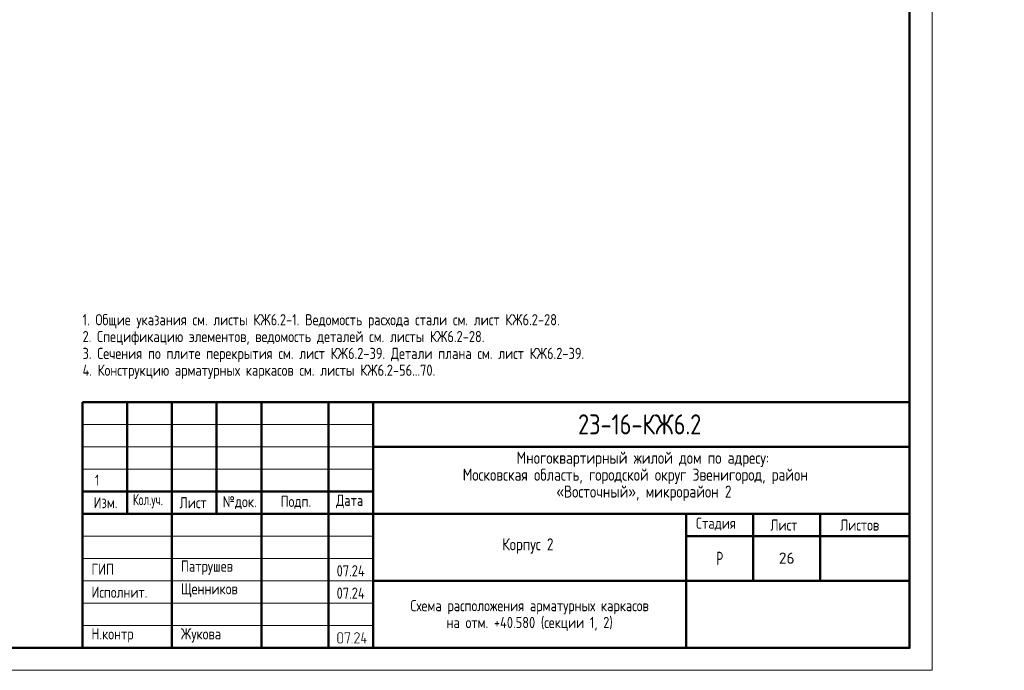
# Model space of a CAD drawing. Header units: millimetres. Extents: x 0 to 43617, y 0 to 29700.
# Tile 8 of 11: x 21594 to 43617, y 0 to 14553. Entities that reach past the tile are written whole.
import ezdxf

# ---------------------------------------------------------------- set-up
doc = ezdxf.new("R2010")
doc.units = ezdxf.units.MM
doc.layers.add('Standard', color=7, linetype='Continuous', lineweight=25)
doc.layers.add('Обрамление проемов стержнями', color=7, linetype='Continuous', lineweight=25)
doc.styles.add('GOST 2.304-81', font='txt')
doc.styles.add('ISOCPEUR', font='txt')

msp = doc.modelspace()

# ---------------------------------------------------------------- hatches: boundary and pattern name
at = {"layer": 'Standard', "linetype": 'Continuous', "lineweight": 25, "transparency": 33554687}
h = msp.add_hatch(color=7, dxfattribs=at)
h.paths.add_polyline_path([(28825, 655), (28825, 652), (28825, 649), (28825, 647), (28824, 644), (28824, 641), (28823, 639), (28822, 637), (28821, 634), (28820, 632), (28819, 630), (28818, 627), (28816, 625), (28815, 623), (28813, 621), (28812, 619), (28810, 617), (28808, 615), (28806, 613), (28804, 612), (28801, 610), (28799, 609), (28797, 607), (28795, 606), (28792, 605), (28790, 604), (28788, 603), (28785, 603), (28782, 602), (28780, 602), (28777, 602), (28775, 601), (28772, 601), (28754, 601), (28751, 601), (28749, 602), (28746, 602), (28744, 602), (28742, 603), (28739, 603), (28737, 604), (28735, 605), (28732, 606), (28730, 607), (28728, 609), (28726, 610), (28723, 611), (28721, 613), (28719, 615), (28717, 617), (28715, 619), (28713, 621), (28711, 623), (28710, 625), (28708, 627), (28707, 629), (28706, 632), (28705, 634), (28704, 636), (28703, 639), (28702, 641), (28702, 644), (28701, 646), (28701, 649), (28701, 652), (28701, 655), (28701, 797), (28701, 799), (28701, 802), (28701, 804), (28702, 807), (28702, 809), (28703, 812), (28704, 814), (28705, 817), (28706, 819), (28707, 821), (28708, 823), (28709, 826), (28711, 828), (28713, 830), (28714, 832), (28716, 834), (28718, 836), (28720, 838), (28722, 839), (28724, 841), (28727, 842), (28729, 844), (28731, 845), (28733, 846), (28736, 847), (28738, 848), (28741, 848), (28743, 849), (28746, 849), (28749, 850), (28751, 850), (28754, 850), (28772, 850), (28775, 850), (28777, 850), (28780, 849), (28782, 849), (28785, 849), (28787, 848), (28790, 847), (28792, 846), (28794, 845), (28797, 844), (28799, 843), (28801, 841), (28803, 840), (28805, 838), (28807, 836), (28809, 834), (28811, 832), (28813, 830), (28815, 828), (28816, 826), (28818, 824), (28819, 822), (28820, 820), (28821, 817), (28822, 815), (28823, 812), (28824, 810), (28824, 807), (28825, 805), (28825, 802), (28825, 799), (28825, 797)], flags=16)
h.paths.add_polyline_path([(28808, 655), (28808, 797), (28808, 800), (28807, 804), (28806, 807), (28805, 810), (28804, 813), (28802, 816), (28800, 819), (28797, 822), (28794, 824), (28792, 826), (28789, 828), (28785, 830), (28782, 831), (28779, 832), (28775, 832), (28772, 832), (28754, 832), (28750, 832), (28747, 832), (28744, 831), (28740, 830), (28737, 828), (28734, 826), (28731, 824), (28729, 822), (28726, 819), (28724, 816), (28722, 814), (28721, 810), (28720, 807), (28719, 804), (28718, 800), (28718, 797), (28718, 655), (28718, 651), (28719, 648), (28720, 644), (28721, 641), (28723, 638), (28725, 635), (28727, 632), (28729, 630), (28732, 627), (28735, 625), (28738, 623), (28741, 622), (28744, 620), (28747, 620), (28751, 619), (28754, 619), (28772, 619), (28775, 619), (28779, 620), (28782, 620), (28785, 621), (28788, 623), (28791, 625), (28794, 627), (28797, 629), (28800, 632), (28802, 634), (28804, 637), (28805, 641), (28806, 644), (28807, 647), (28808, 651)])
for points in [[(28985, 839), (28932, 608), (28931, 607), (28931, 606), (28930, 605), (28928, 603), (28923, 601), (28921, 601), (28920, 602), (28918, 602), (28917, 603), (28916, 604), (28915, 605), (28915, 605), (28915, 606), (28914, 607), (28914, 608), (28914, 609), (28914, 610), (28914, 612), (28965, 832), (28878, 832), (28878, 815), (28878, 814), (28878, 813), (28878, 812), (28878, 811), (28877, 810), (28877, 809), (28876, 809), (28876, 808), (28875, 807), (28873, 806), (28871, 806), (28869, 806), (28869, 806), (28868, 806), (28868, 806), (28867, 806), (28866, 807), (28865, 807), (28864, 807), (28863, 808), (28863, 808), (28862, 809), (28862, 810), (28861, 811), (28861, 812), (28861, 813), (28861, 814), (28861, 815), (28861, 841), (28861, 842), (28861, 843), (28861, 844), (28861, 845), (28861, 846), (28862, 846), (28862, 847), (28863, 848), (28863, 848), (28864, 849), (28865, 849), (28866, 849), (28866, 850), (28867, 850), (28868, 850), (28870, 850), (28976, 850), (28978, 850), (28980, 849), (28982, 849), (28983, 848), (28984, 847), (28985, 845), (28985, 844), (28985, 842)], [(29189, 601), (29083, 601), (29081, 601), (29080, 602), (29078, 603), (29076, 604), (29075, 606), (29075, 607), (29074, 609), (29074, 611), (29074, 612), (29074, 613), (29075, 614), (29075, 615), (29173, 763), (29177, 770), (29179, 776), (29180, 779), (29181, 782), (29181, 786), (29181, 789), (29181, 791), (29181, 793), (29181, 795), (29180, 798), (29180, 800), (29179, 802), (29179, 804), (29178, 805), (29177, 807), (29176, 809), (29175, 811), (29173, 813), (29172, 814), (29170, 816), (29169, 818), (29167, 819), (29165, 821), (29163, 822), (29162, 823), (29160, 824), (29158, 826), (29156, 827), (29154, 828), (29152, 828), (29150, 829), (29147, 830), (29145, 831), (29143, 831), (29141, 831), (29139, 832), (29136, 832), (29134, 832), (29131, 832), (29128, 831), (29125, 831), (29122, 830), (29119, 829), (29117, 828), (29114, 827), (29111, 825), (29109, 823), (29106, 821), (29104, 819), (29102, 816), (29099, 813), (29098, 809), (29096, 806), (29094, 802), (29094, 800), (29093, 799), (29092, 798), (29091, 798), (29090, 797), (29089, 797), (29088, 796), (29086, 796), (29084, 796), (29083, 797), (29081, 797), (29080, 798), (29079, 799), (29078, 800), (29078, 800), (29078, 801), (29077, 802), (29077, 803), (29077, 804), (29077, 805), (29077, 808), (29078, 811), (29079, 813), (29080, 816), (29082, 818), (29083, 820), (29084, 823), (29085, 825), (29087, 827), (29088, 829), (29090, 831), (29092, 832), (29093, 834), (29095, 836), (29097, 837), (29099, 839), (29101, 840), (29104, 843), (29108, 844), (29112, 846), (29116, 848), (29120, 849), (29124, 849), (29129, 850), (29133, 850), (29136, 850), (29139, 850), (29143, 849), (29146, 849), (29149, 848), (29151, 848), (29154, 847), (29157, 846), (29160, 845), (29163, 843), (29166, 842), (29168, 840), (29171, 839), (29174, 837), (29176, 835), (29179, 833), (29181, 830), (29184, 828), (29186, 825), (29188, 823), (29190, 820), (29191, 818), (29193, 815), (29194, 812), (29196, 810), (29197, 807), (29198, 804), (29198, 801), (29199, 798), (29199, 795), (29200, 792), (29200, 789), (29200, 784), (29199, 780), (29198, 776), (29197, 772), (29196, 770), (29195, 767), (29195, 765), (29193, 763), (29192, 760), (29191, 758), (29189, 755), (29188, 753), (29099, 619), (29189, 619), (29191, 619), (29192, 618), (29194, 618), (29195, 616), (29196, 615), (29197, 613), (29198, 612), (29198, 610), (29198, 609), (29197, 607), (29197, 606), (29195, 604), (29195, 603), (29194, 603), (29194, 602), (29193, 602), (29192, 602), (29191, 601), (29190, 601)], [(29322, 672), (29349, 672), (29351, 672), (29352, 672), (29354, 671), (29355, 670), (29357, 668), (29357, 667), (29358, 665), (29358, 663), (29358, 662), (29358, 660), (29357, 659), (29356, 657), (29355, 657), (29355, 656), (29354, 656), (29353, 655), (29352, 655), (29351, 655), (29350, 655), (29349, 655), (29322, 655), (29322, 610), (29322, 609), (29322, 608), (29322, 607), (29322, 606), (29321, 605), (29321, 605), (29321, 604), (29320, 603), (29319, 602), (29317, 602), (29316, 601), (29314, 601), (29313, 601), (29312, 601), (29312, 601), (29311, 602), (29310, 602), (29309, 602), (29308, 603), (29307, 603), (29307, 604), (29306, 605), (29306, 605), (29305, 606), (29305, 607), (29305, 608), (29305, 609), (29305, 610), (29305, 655), (29243, 655), (29241, 655), (29239, 655), (29237, 656), (29236, 657), (29235, 658), (29234, 660), (29234, 661), (29234, 663), (29234, 665), (29269, 843), (29270, 845), (29270, 846), (29271, 847), (29272, 848), (29278, 850), (29280, 850), (29281, 849), (29283, 849), (29284, 848), (29285, 847), (29285, 846), (29286, 846), (29286, 845), (29287, 844), (29287, 843), (29287, 842), (29287, 841), (29287, 839), (29253, 672), (29305, 672), (29305, 717), (29305, 718), (29305, 720), (29306, 721), (29307, 723), (29308, 724), (29309, 724), (29310, 725), (29310, 725), (29311, 725), (29312, 726), (29313, 726), (29314, 726), (29315, 726), (29317, 725), (29318, 725), (29320, 723), (29320, 723), (29321, 722), (29321, 721), (29322, 721), (29322, 720), (29322, 719), (29322, 718), (29322, 717)], [(29029, 619), (29031, 619), (29033, 618), (29034, 618), (29035, 616), (29037, 615), (29037, 613), (29038, 612), (29038, 610), (29038, 609), (29038, 607), (29037, 606), (29036, 604), (29035, 603), (29035, 603), (29034, 602), (29033, 602), (29032, 602), (29031, 601), (29030, 601), (29029, 601), (29027, 601), (29026, 602), (29024, 603), (29023, 604), (29022, 605), (29021, 607), (29020, 608), (29020, 610), (29020, 611), (29021, 613), (29022, 614), (29023, 616), (29023, 616), (29024, 617), (29024, 618), (29025, 618), (29026, 619), (29027, 619), (29028, 619)]]:
    msp.add_hatch(color=7, dxfattribs=at).paths.add_polyline_path(points, flags=16)

# ---------------------------------------------------------------- linework, layer by layer
at = {"layer": 'Standard', "color": 7, "linetype": 'Continuous', "lineweight": 50, "transparency": 33554687}
for p, q in [((23000, 500), (23000, 6000)), ((23000, 6000), (41500, 6000)), ((24000, 3500), (24000, 6000)), ((25000, 500), (25000, 6000)), ((26000, 3500), (26000, 6000)), ((27000, 500), (27000, 6000)), ((28500, 500), (28500, 6000)), ((29500, 500), (29500, 6000)), ((29500, 5000), (41500, 5000)), ((23000, 4000), (29500, 4000)), ((23000, 4000), (29500, 4000)), ((23000, 3500), (29500, 3500)), ((23000, 3500), (29500, 3500)), ((29500, 3500), (41500, 3500)), ((36500, 2000), (36500, 3500)), ((38000, 2000), (38000, 3500)), ((39500, 2000), (39500, 3500)), ((36500, 3000), (41500, 3000)), ((29500, 2000), (41500, 2000)), ((36500, 500), (36500, 2000)), ((36500, 500), (36500, 2000))]:
    msp.add_line(p, q, dxfattribs=at)
at = {"layer": 'Standard', "color": 7, "linetype": 'Continuous', "lineweight": 25, "transparency": 33554687}
for p, q in [((41500, 500), (41500, 6000)), ((23000, 500), (41500, 500)), ((23000, 500), (41500, 500)), ((23000, 500), (41500, 500))]:
    msp.add_line(p, q, dxfattribs=at)
at = {"layer": 'Standard', "color": 7, "linetype": 'Continuous', "lineweight": 13, "transparency": 33554687}
for p, q in [((23000, 5500), (29500, 5500)), ((23000, 5000), (29500, 5000)), ((23000, 4500), (29500, 4500)), ((23000, 3000), (29500, 3000)), ((23000, 2500), (29500, 2500)), ((23000, 2500), (29500, 2500)), ((23000, 2000), (29500, 2000)), ((23000, 2000), (29500, 2000)), ((23000, 1500), (29500, 1500)), ((23000, 1000), (29500, 1000))]:
    msp.add_line(p, q, dxfattribs=at)
msp.add_lwpolyline([(0, 0), (42000, 0), (42000, 29700), (0, 29700), (0, 0)], close=True, dxfattribs=at)
at = {"layer": 'Standard', "color": 7, "linetype": 'Continuous', "lineweight": 50, "transparency": 33554687}
msp.add_lwpolyline([(2000, 29200), (41500, 29200), (41500, 500), (2000, 500), (2000, 29200)], close=True, dxfattribs=at)

# ---------------------------------------------------------------- texts
at = {"layer": 'Standard', "color": 7, "linetype": 'Continuous', "lineweight": 50, "transparency": 33554687, "insert": (34083, 5275), "char_height": 450, "width": 3070.53, "attachment_point": 7, "style": 'GOST 2.304-81'}
msp.add_mtext('23-16-КЖ6.2', dxfattribs=at)
at = {"layer": 'Standard', "color": 7, "linetype": 'Continuous', "lineweight": 25, "transparency": 33554687, "attachment_point": 7, "style": 'GOST 2.304-81'}
for s, insert, char_height, width in [('Многоквартирный\\~жилой\\~дом\\~по\\~адресу:\\~', (32710, 4545), 270, 5717.08), ('Московская\\~область,\\~городской\\~округ\\~Звенигород,\\~район\\~', (31504, 4167), 270, 8136.21), ('«Восточный»,\\~микрорайон\\~2', (33597, 3789), 270, 3952.83), ('Изм.', (23248, 3625), 250, 631.15), ('\\W0.83;Кол.уч.', (24127, 3625), 250, 799.96), ('Лист', (25171, 3625), 250, 782.23), ('№док.', (26135, 3607), 250, 853.39), ('Подп.', (27431, 3614), 250, 764.53), ('Дата', (28673, 3625), 250, 782.23), ('Стадия', (36721, 3125), 250, 1031.12), ('Лист', (38384, 3125), 250, 782.23), ('Листов', (39943, 3125), 250, 1066.51), ('Корпус\\~2', (32388, 2610), 270, 1362.88), ('\\W0.77;Р', (37177, 2350), 300, 262.92), ('ГИП', (23200, 2137), 250, 586.81), ('Патрушев', (25200, 2137), 250, 1386.36), ('07.24', (28683, 2101), 250, 817.62), ('Исполнит.', (23200, 1622), 250, 1386.36), ('Щенников', (25200, 1631), 250, 1333.08), ('07.24', (28683, 1601), 250, 817.62), ('Н.контр', (23200, 622), 250, 1102.09), ('Жукова', (25200, 622), 250, 1031.11)]:
    msp.add_mtext(s, dxfattribs=dict(at, insert=insert, char_height=char_height, width=width))
at = {"layer": 'Standard', "color": 7, "linetype": 'Continuous', "lineweight": 18, "transparency": 33554687, "insert": (23327, 4250), "char_height": 250, "width": 233.33, "attachment_point": 5, "style": 'GOST 2.304-81'}
msp.add_mtext('\\A1;{\\fGOST 2.304-81|i0|b0;\\H250.000000;\\W1.000000;\\C7;1}\\P', dxfattribs=at)
at = {"layer": 'Standard', "color": 7, "linetype": 'Continuous', "lineweight": 13, "transparency": 33554687, "insert": (38750, 2510), "char_height": 250, "width": 459.38, "attachment_point": 5, "style": 'ISOCPEUR'}
msp.add_mtext('\\A1;{\\fISOCPEUR|i0|b0;\\H250.000000;\\W1.000000;\\C7;26}\\P', dxfattribs=at)
at = {"layer": 'Standard', "color": 7, "linetype": 'Continuous', "lineweight": 25, "transparency": 33554687, "insert": (33000, 1571), "char_height": 250, "width": 6741.88, "attachment_point": 2, "line_spacing_factor": 0.903614}
msp.add_mtext('\\A1;{\\fGOST 2.304-81|i0|b0;\\H250.000000;\\W1.000000;\\C7;Схема расположения арматурных каркасов}\\P{\\fGOST 2.304-81|i0|b0;\\H250.000000;\\W1.000000;\\C7;на отм. +40.580 (секции 1, 2)}\\P', dxfattribs=at)
at = {"layer": 'Обрамление проемов стержнями', "color": 7, "linetype": 'Continuous', "lineweight": 13, "transparency": 33554687, "insert": (23000, 7967), "char_height": 250, "width": 13566.88, "attachment_point": 1, "line_spacing_factor": 0.903614}
msp.add_mtext('\\A1;{\\fGOST 2.304-81|i0|b0;\\H250.000000;\\W1.000000;\\C7;1. Общие указания см. листы КЖ6.2-1. Ведомость расхода стали см. лист КЖ6.2-28.}\\P{\\fGOST 2.304-81|i0|b0;\\H250.000000;\\W1.000000;\\C7;2. Спецификацию элементов, ведомость деталей см. листы КЖ6.2-28.}\\P{\\fGOST 2.304-81|i0|b0;\\H250.000000;\\W1.000000;\\C7;3. Сечения по плите перекрытия см. лист КЖ6.2-39. Детали плана см. лист КЖ6.2-39.}\\P{\\fGOST 2.304-81|i0|b0;\\H250.000000;\\W1.000000;\\C7;4. Конструкцию арматурных каркасов см. листы КЖ6.2-56...70.}\\P', dxfattribs=at)

doc.saveas('drawing.dxf')
